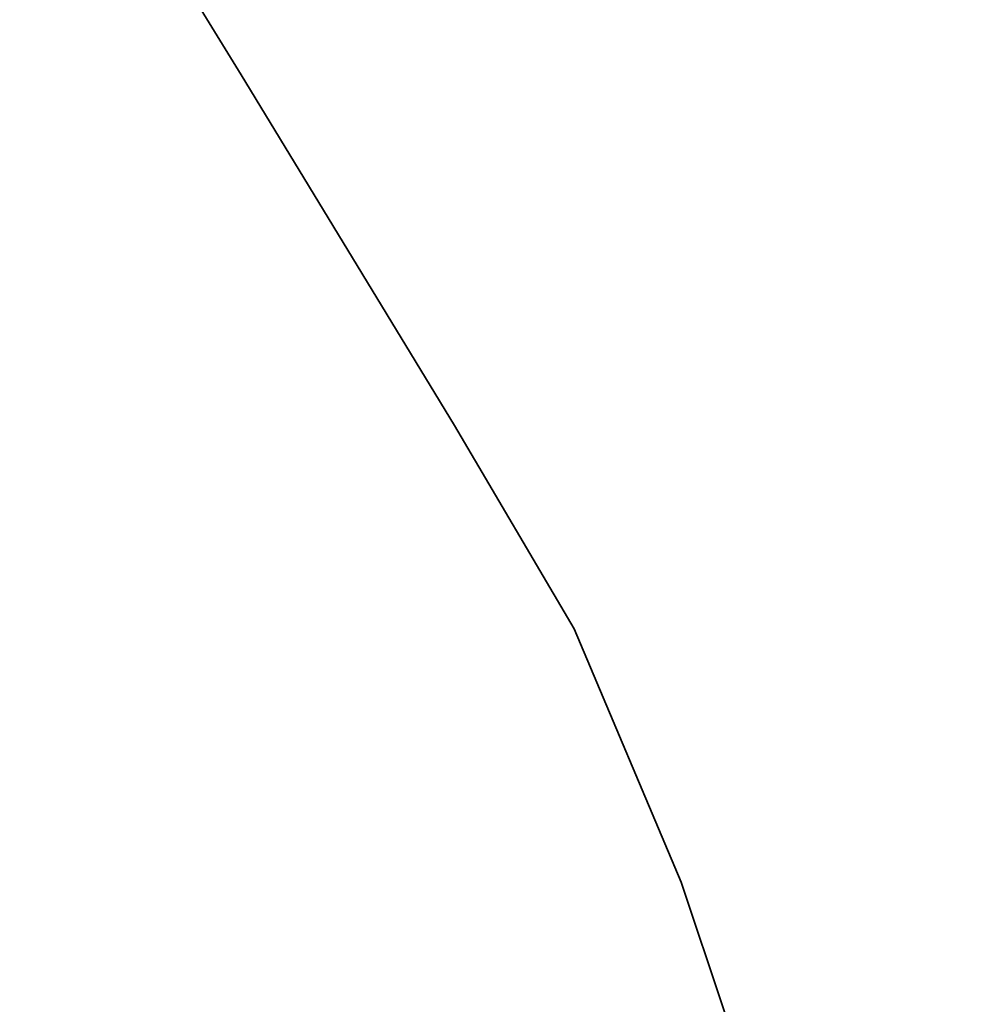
# Model space of a CAD drawing. Header units: metres. Extents: x 103182 to 107392, y 427230 to 428724.
# Tile 32 of 42: x 104722 to 104816, y 428286 to 428383. Entities that reach past the tile are written whole.
import ezdxf

# ---------------------------------------------------------------- set-up
doc = ezdxf.new("R2010")
doc.units = ezdxf.units.M
doc.layers.add('N-WE-KG-GRENS_BESTEMMINGSPLAN-G', color=150, linetype='KG-BESTEMMINGSPLAN', lineweight=35)
doc.linetypes.add('KG-BESTEMMINGSPLAN', pattern='A,3.4,-1,[183,NLCS.SHX,S=1,R=0,X=0,Y=0],-1', length=5.4)

msp = doc.modelspace()

# ---------------------------------------------------------------- linework, layer by layer
at = {"layer": 'N-WE-KG-GRENS_BESTEMMINGSPLAN-G', "ltscale": 0.5, "flags": 128}
msp.add_lwpolyline([(104214.729, 428037.473), (104221.687, 428043.842), (104287.399, 427969.46), (104244.656, 427932.46), (104175.899, 427874.051), (104183.839, 427864.914), (104219.857, 427896.207), (104219.307, 427896.871), (104248.874, 427922.434), (104267.289, 427898.769), (104292.447, 427867.539), (104282.59, 427859.541), (104320.203, 427813.264), (104292.818, 427792.072), (104309.197, 427771.111), (104325.575, 427750.149), (104310.106, 427739.339), (104289.235, 427724.067), (104336.793, 427662.54), (104343.257, 427654.003), (104370.485, 427618.153), (104379.648, 427605.722), (104416.51, 427631.681), (104439.401, 427599.148), (104451.49, 427606.998), (104477.216, 427565.197), (104433.471, 427538.748), (104442.25, 427531.579), (104445.583, 427529.356), (104450.462, 427526.262), (104458.676, 427521.459), (104508.242, 427549.935), (104524.464, 427527.358), (104549.577, 427542.378), (104565.681, 427532.216), (104534.089, 427480.35), (104533.094, 427478.823), (104540.777, 427474.21), (104569.454, 427457.702), (104586.267, 427448.579), (104625.533, 427426.338), (104649.267, 427415.664), (104663.062, 427412.401), (104686.796, 427408.251), (104700.364, 427411.982), (104733.294, 427425.325), (104742.047, 427427.697), (104744.951, 427428.283), (104733.96, 427456.558), (104760.624, 427467.192), (104760.577, 427467.309), (104776.347, 427468.815), (104780.318, 427431.256), (104781.55, 427431.293), (104781.698, 427429.662), (104815.519, 427433.517), (104814.776, 427437.53), (104808.619, 427501.252), (104804.913, 427557.81), (104802.665, 427592.92), (104798.178, 427681.685), (104793.94, 427770.666), (104790.697, 427832.996), (104788.699, 427883.872), (104787.702, 427919.236), (104788.694, 427949.687), (104793.184, 428006.033), (104795.673, 428037.26), (104803.147, 428143.177), (104806.89, 428181.579), (104806.638, 428209.043), (104802.646, 428240.985), (104795.669, 428272.862), (104787.197, 428298.265), (104776.626, 428323.261), (104764.838, 428343.338), (104743.788, 428377.94), (104717.387, 428420.81), (104693.719, 428458.794), (104629.36, 428563.379), (104613.236, 428582.82), (104577.251, 428625.967), (104554.504, 428652.515), (104549.762, 428657.905), (104557.548, 428643.281), (104548.35, 428635.922), (104531.652, 428658.818), (104531.664, 428658.803), (104542.282, 428666.906), (104526.342, 428685.901), (104517.314, 428678.814), (104514.077, 428683.253), (104504.58, 428694.639), (104513.584, 428701.2), (104508.061, 428708.548), (104498.726, 428701.106), (104492.053, 428708.459), (104478.332, 428724.248), (104427.347, 428674.401), (104427.035, 428674.096), (104426.57, 428673.626), (104324.701, 428570.524), (104255.503, 428500.039), (104233.116, 428477.235), (104217.83, 428491.254), (104187.974, 428460.269), (104199.979, 428448.702), (104193.027, 428441.433), (104187.032, 428435.349), (104182.776, 428434.11), (104179.391, 428434.097), (104174.372, 428436.845), (104169.366, 428440.958), (104167.597, 428439.123), (104156.248, 428449.163), (104125.811, 428477.048), (104078.803, 428426.147), (104015.781, 428357.944), (104000.048, 428340.918), (103926.852, 428261.707), (103937.905, 428251.384), (103948.957, 428241.062), (103944.092, 428235.927), (103923.582, 428214.121), (103915.275, 428202.884), (103902.457, 428185.545), (103900.647, 428183.665), (103907.376, 428175.901), (103908.998, 428177.388), (103919.857, 428187.41), (103936, 428202.307), (103961.524, 428178.041), (103940.402, 428157.623), (103931.667, 428149.227), (103942.103, 428136.99), (103945.465, 428133.328), (103977.871, 428096.768), (104011.253, 428059.104), (104018.093, 428051.312), (104043.784, 428022.047), (104045.025, 428023.31), (104079.98, 428057.451), (104094.634, 428040.255), (104058.293, 428005.653), (104063.849, 427999.123), (104070.638, 427991.068), (104075.461, 427985.344), (104089.035, 427997.511), (104111.241, 428018.132), (104140.118, 428044.932), (104171.963, 428074.481), (104182.351, 428074.029), (104210.243, 428042.373), (104214.729, 428037.473)], close=True, dxfattribs=at)

doc.saveas('drawing.dxf')
